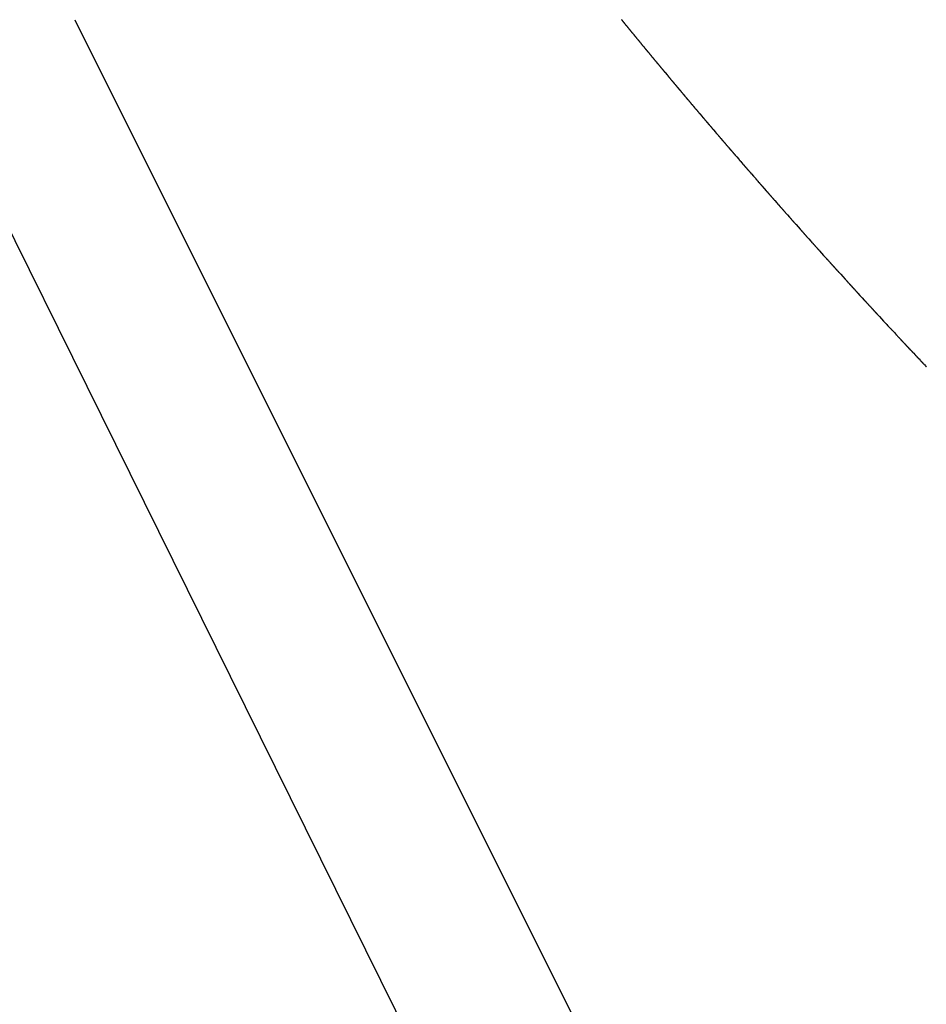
# Model space of a CAD drawing. Header units: millimetres. Extents: x 0 to 594, y 0 to 420.
# Tile 40 of 50: x 364.11 to 365.68, y 280.33 to 282.03. Entities that reach past the tile are written whole.
import ezdxf

# ---------------------------------------------------------------- set-up
doc = ezdxf.new("R2010")
doc.units = ezdxf.units.MM

msp = doc.modelspace()

# ---------------------------------------------------------------- linework, layer by layer
at = {"color": 7, "linetype": 'Continuous', "lineweight": 25}
msp.add_line((364.204763, 282.03011), (365.649543, 279.141708), dxfattribs=at)
at = {"color": 7, "linetype": 'Continuous', "lineweight": 25, "flags": 128}
for points in [[(365.280379, 279.266497), (364.47429, 280.895047), (363.828594, 282.199582)], [(365.150431, 282.030238), (365.150547, 282.029939), (365.150742, 282.029657), (365.151361, 282.029141), (365.151621, 282.028873), (365.151793, 282.028586), (365.151906, 282.028287), (365.152093, 282.028003), (365.152707, 282.027486), (365.152974, 282.02722), (365.153153, 282.026935), (365.153446, 282.02635), (365.154052, 282.025832), (365.154327, 282.025567), (365.154513, 282.025283), (365.154799, 282.024698), (365.155396, 282.024178), (365.155679, 282.023915), (365.155873, 282.023633), (365.156153, 282.023046), (365.15674, 282.022524), (365.15703, 282.022262), (365.157232, 282.021982), (365.157351, 282.021684), (365.157418, 282.021537), (365.157507, 282.021395), (365.158083, 282.020871), (365.158381, 282.020611), (365.158591, 282.020332), (365.158714, 282.020035), (365.158777, 282.019887), (365.158863, 282.019744), (365.159101, 282.019471), (365.159426, 282.019217), (365.159732, 282.018959), (365.159949, 282.018682), (365.160077, 282.018387), (365.160137, 282.018238), (365.160219, 282.018094), (365.160449, 282.01782), (365.160768, 282.017565), (365.161082, 282.017308), (365.161306, 282.017033), (365.161385, 282.016888), (365.161442, 282.016739), (365.161498, 282.016589), (365.161576, 282.016444), (365.161799, 282.016169), (365.16211, 282.015912), (365.162431, 282.015657), (365.162663, 282.015384), (365.162746, 282.01524), (365.162807, 282.015092), (365.162934, 282.014796), (365.163149, 282.014519), (365.163453, 282.01426), (365.16402, 282.013735), (365.164106, 282.013592), (365.164171, 282.013444), (365.164292, 282.013148), (365.1645, 282.012869), (365.164796, 282.012609), (365.165376, 282.012087), (365.165466, 282.011945), (365.165534, 282.011798), (365.165652, 282.0115), (365.165852, 282.01122), (365.16614, 282.010958), (365.166731, 282.010439), (365.167012, 282.009853), (365.167204, 282.009571), (365.167485, 282.009308), (365.168086, 282.008791), (365.168373, 282.008207), (365.168557, 282.007923), (365.168831, 282.007659), (365.16944, 282.007144), (365.169734, 282.006561), (365.169911, 282.006276), (365.170178, 282.00601), (365.170794, 282.005497), (365.170983, 282.005214), (365.171097, 282.004916), (365.171266, 282.004629), (365.171525, 282.004362), (365.172147, 282.00385), (365.172344, 282.003569), (365.17246, 282.003271), (365.172622, 282.002983), (365.172873, 282.002714), (365.1735, 282.002204), (365.173704, 282.001925), (365.173824, 282.001628), (365.17389, 282.00148), (365.173978, 282.001338), (365.174221, 282.001068), (365.174852, 282.000558), (365.175064, 282.00028), (365.175189, 281.999984), (365.175251, 281.999836), (365.175335, 281.999693), (365.175571, 281.999421), (365.176204, 281.998912), (365.176424, 281.998636), (365.1765, 281.998491), (365.176554, 281.998342), (365.176613, 281.998193), (365.176693, 281.998049), (365.176921, 281.997775), (365.177555, 281.997266), (365.177782, 281.996993), (365.177863, 281.996849), (365.177921, 281.9967), (365.177975, 281.99655), (365.178052, 281.996405), (365.178272, 281.99613), (365.178906, 281.995621), (365.179141, 281.995349), (365.179225, 281.995206), (365.179286, 281.995058), (365.179411, 281.994763), (365.179624, 281.994486), (365.180256, 281.993977), (365.180498, 281.993706), (365.180586, 281.993564), (365.180652, 281.993417), (365.180772, 281.99312), (365.180977, 281.992842), (365.181605, 281.992332), (365.181855, 281.992064), (365.182017, 281.991776), (365.182133, 281.991478), (365.18233, 281.991199), (365.182954, 281.990688), (365.183212, 281.990422), (365.183381, 281.990135), (365.183495, 281.989837), (365.183685, 281.989556), (365.184303, 281.989045), (365.184568, 281.98878), (365.184745, 281.988495), (365.185039, 281.987914), (365.18565, 281.987401), (365.185924, 281.987138), (365.186108, 281.986855), (365.186395, 281.986272), (365.186998, 281.985758), (365.187279, 281.985497), (365.187471, 281.985216), (365.187752, 281.984632), (365.188345, 281.984115), (365.188633, 281.983856), (365.188833, 281.983576), (365.18895, 281.983279), (365.189018, 281.983133), (365.189109, 281.982991), (365.189691, 281.982473), (365.189987, 281.982215), (365.190194, 281.981938), (365.190315, 281.981641), (365.19038, 281.981494), (365.190467, 281.981352), (365.191037, 281.980831), (365.191341, 281.980575), (365.191556, 281.980299), (365.191682, 281.980004), (365.191743, 281.979856), (365.191826, 281.979713), (365.192059, 281.979441), (365.192382, 281.979189), (365.192694, 281.978935), (365.192916, 281.978661), (365.192994, 281.978516), (365.193049, 281.978367), (365.193106, 281.978218), (365.193186, 281.978074), (365.193411, 281.977801), (365.193727, 281.977548), (365.194046, 281.977295), (365.194276, 281.977023), (365.194358, 281.976879), (365.194417, 281.976731), (365.194546, 281.976437), (365.194764, 281.976162), (365.195072, 281.975907), (365.195398, 281.975656), (365.195636, 281.975385), (365.195721, 281.975243), (365.195784, 281.975095), (365.195907, 281.9748), (365.196118, 281.974523), (365.196418, 281.974266), (365.196995, 281.973748), (365.197084, 281.973606), (365.197151, 281.97346), (365.197269, 281.973163), (365.197472, 281.972885), (365.197764, 281.972627), (365.198353, 281.972111), (365.198632, 281.971527), (365.198827, 281.971248), (365.199112, 281.970988), (365.199711, 281.970474), (365.199996, 281.969892), (365.200183, 281.969611), (365.20046, 281.969349), (365.201069, 281.968838), (365.20136, 281.968257), (365.20154, 281.967974), (365.201809, 281.967711), (365.202425, 281.967202), (365.202612, 281.966921), (365.202725, 281.966623), (365.202897, 281.966339), (365.203159, 281.966074), (365.203782, 281.965567), (365.203976, 281.965287), (365.204091, 281.96499), (365.204255, 281.964704), (365.204509, 281.964437), (365.205138, 281.963931), (365.20534, 281.963654), (365.205458, 281.963357), (365.205525, 281.963211), (365.205614, 281.963069), (365.205861, 281.962801), (365.206493, 281.962296), (365.206703, 281.96202), (365.206825, 281.961725), (365.206888, 281.961578), (365.206974, 281.961436), (365.207213, 281.961166), (365.207847, 281.960662), (365.208065, 281.960388), (365.208193, 281.960094), (365.208253, 281.959946), (365.208335, 281.959803), (365.208566, 281.959531), (365.209202, 281.959028), (365.209427, 281.958755), (365.209506, 281.958611), (365.209562, 281.958463), (365.209618, 281.958314), (365.209696, 281.95817), (365.209919, 281.957897), (365.210555, 281.957394), (365.210788, 281.957123), (365.210871, 281.95698), (365.210931, 281.956832), (365.211058, 281.956538), (365.211274, 281.956264), (365.211908, 281.95576), (365.212149, 281.955491), (365.212236, 281.955349), (365.2123, 281.955202), (365.212421, 281.954907), (365.212629, 281.954631), (365.213261, 281.954127), (365.213509, 281.95386), (365.2136, 281.953719), (365.213668, 281.953572), (365.213785, 281.953276), (365.213985, 281.952998), (365.214613, 281.952494), (365.214869, 281.952228), (365.215035, 281.951943), (365.215149, 281.951646), (365.215342, 281.951367), (365.215964, 281.950861), (365.216228, 281.950597), (365.216402, 281.950314), (365.216515, 281.950017), (365.2167, 281.949736), (365.217315, 281.949229), (365.217587, 281.948967), (365.217769, 281.948685), (365.218058, 281.948105), (365.218666, 281.947596), (365.218945, 281.947337), (365.219134, 281.947057), (365.219417, 281.946475), (365.220015, 281.945965), (365.220303, 281.945707), (365.2205, 281.945429), (365.220615, 281.945132), (365.220685, 281.944987), (365.220777, 281.944846), (365.221365, 281.944333), (365.22166, 281.944077), (365.221865, 281.943801), (365.221984, 281.943505), (365.222049, 281.943359), (365.222138, 281.943218), (365.222713, 281.942702), (365.223016, 281.942448), (365.223229, 281.942173), (365.223353, 281.941879), (365.223415, 281.941732), (365.223499, 281.94159), (365.223736, 281.94132), (365.224062, 281.941071), (365.224372, 281.940819), (365.224592, 281.940546), (365.224669, 281.940402), (365.224723, 281.940253), (365.224781, 281.940105), (365.224862, 281.939962), (365.22509, 281.939691), (365.225409, 281.939441), (365.225728, 281.93919), (365.225956, 281.938919), (365.229542, 281.934573), (365.229812, 281.934311), (365.229912, 281.934173), (365.229988, 281.934029), (365.230101, 281.933732), (365.230295, 281.933454), (365.230919, 281.93295), (365.231169, 281.932685), (365.231258, 281.932544), (365.231324, 281.932398), (365.231446, 281.932103), (365.231659, 281.931829), (365.232292, 281.931328), (365.232522, 281.931058), (365.232601, 281.930915), (365.232657, 281.930766), (365.232714, 281.930618), (365.232795, 281.930475), (365.233028, 281.930206), (365.23366, 281.929705), (365.23387, 281.92943), (365.23399, 281.929135), (365.234057, 281.928989), (365.234148, 281.928849), (365.234402, 281.928584), (365.235024, 281.928081), (365.235214, 281.927802), (365.235327, 281.927506), (365.235506, 281.927224), (365.23578, 281.926964), (365.236384, 281.926457), (365.236481, 281.926318), (365.236554, 281.926173), (365.236669, 281.925877), (365.236868, 281.9256), (365.237162, 281.925345), (365.237741, 281.924833), (365.237827, 281.924691), (365.23789, 281.924544), (365.238016, 281.924251), (365.238234, 281.923978), (365.238548, 281.923728), (365.238868, 281.923478), (365.239092, 281.923207), (365.239169, 281.923064), (365.239222, 281.922915), (365.239282, 281.922768), (365.239366, 281.922626), (365.239605, 281.922358), (365.239936, 281.922111), (365.240236, 281.921857), (365.24044, 281.921582), (365.240557, 281.921286), (365.240627, 281.921141), (365.240721, 281.921002), (365.24132, 281.920494), (365.241599, 281.920236), (365.241784, 281.919956), (365.242081, 281.919379), (365.2427, 281.918877), (365.242959, 281.918614), (365.243053, 281.918474), (365.243123, 281.918329), (365.24324, 281.918034), (365.243445, 281.917758), (365.244075, 281.917258), (365.244315, 281.916991), (365.244399, 281.916849), (365.244459, 281.916702), (365.244588, 281.91641), (365.244813, 281.916139), (365.245447, 281.91564), (365.245666, 281.915368), (365.245792, 281.915075), (365.245854, 281.914928), (365.245941, 281.914787), (365.246185, 281.914521), (365.246814, 281.914021), (365.247013, 281.913744), (365.247128, 281.913449), (365.247201, 281.913304), (365.247298, 281.913166), (365.247562, 281.912904), (365.251164, 281.908579), (365.251394, 281.90831), (365.251719, 281.908063), (365.252028, 281.907812), (365.252242, 281.90754), (365.252364, 281.907246), (365.252429, 281.9071), (365.252519, 281.906959), (365.253106, 281.906451), (365.253395, 281.906195), (365.253589, 281.905918), (365.253702, 281.905622), (365.253778, 281.905479), (365.253877, 281.90534), (365.254489, 281.904838), (365.254758, 281.904578), (365.254856, 281.90444), (365.254931, 281.904296), (365.255045, 281.904), (365.25524, 281.903723), (365.255867, 281.903224), (365.256116, 281.90296), (365.256205, 281.902819), (365.256269, 281.902673), (365.256392, 281.90238), (365.256607, 281.902107), (365.257242, 281.90161), (365.25747, 281.901341), (365.257549, 281.901198), (365.257604, 281.90105), (365.257662, 281.900902), (365.257744, 281.90076), (365.257979, 281.900493), (365.258612, 281.899996), (365.258821, 281.899722), (365.258939, 281.899428), (365.259007, 281.899282), (365.259099, 281.899143), (365.259355, 281.89888), (365.259978, 281.898381), (365.260167, 281.898102), (365.260279, 281.897807), (365.26046, 281.897526), (365.260736, 281.897269), (365.26134, 281.896765), (365.261436, 281.896626), (365.261508, 281.896482), (365.261624, 281.896187), (365.261824, 281.895912), (365.262121, 281.895659), (365.262698, 281.895149), (365.262784, 281.895008), (365.262846, 281.894861), (365.262973, 281.894569), (365.263193, 281.894298), (365.26351, 281.89405), (365.263829, 281.893802), (365.264052, 281.893532), (365.26418, 281.89324), (365.264241, 281.893094), (365.264326, 281.892952), (365.2649, 281.892442), (365.265199, 281.89219), (365.265402, 281.891915), (365.265518, 281.89162), (365.265589, 281.891476), (365.265683, 281.891337), (365.266286, 281.890834), (365.266564, 281.890577), (365.266747, 281.890298), (365.26686, 281.890002), (365.267045, 281.889723), (365.267667, 281.889225), (365.267926, 281.888963), (365.268019, 281.888824), (365.268088, 281.888679), (365.268206, 281.888385), (365.268412, 281.888111), (365.269045, 281.887615), (365.269283, 281.887349), (365.269366, 281.887208), (365.269425, 281.887061), (365.269479, 281.886912), (365.269556, 281.886769), (365.269783, 281.8865), (365.270418, 281.886005), (365.270636, 281.885735), (365.270761, 281.885442), (365.270824, 281.885296), (365.270911, 281.885155), (365.271158, 281.884891), (365.271788, 281.884395), (365.271985, 281.884119), (365.2721, 281.883824), (365.272173, 281.883681), (365.272271, 281.883543), (365.272538, 281.883283), (365.273153, 281.882784), (365.273253, 281.882647), (365.27333, 281.882504), (365.273443, 281.882208), (365.273634, 281.881931), (365.273922, 281.881677), (365.274514, 281.881172), (365.274604, 281.881033), (365.274671, 281.880887), (365.274791, 281.880594), (365.275003, 281.880322), (365.27531, 281.880072), (365.275638, 281.879827), (365.275871, 281.87956), (365.275951, 281.879418), (365.276007, 281.879271), (365.276063, 281.879123), (365.276143, 281.878981), (365.276375, 281.878714), (365.276702, 281.878469), (365.277011, 281.878219), (365.277223, 281.877948), (365.277344, 281.877654), (365.27741, 281.877509), (365.2775, 281.877369), (365.278091, 281.876865), (365.278379, 281.876611), (365.278572, 281.876334), (365.278685, 281.876039), (365.278761, 281.875896), (365.278861, 281.875759), (365.279476, 281.87526), (365.279744, 281.875002), (365.279842, 281.874864), (365.279916, 281.874721), (365.28003, 281.874426), (365.280227, 281.87415), (365.280857, 281.873656), (365.281104, 281.873392), (365.281192, 281.873252), (365.281256, 281.873106), (365.281379, 281.872814), (365.281597, 281.872543), (365.282233, 281.87205), (365.28246, 281.871782), (365.282538, 281.87164), (365.282592, 281.871492), (365.282651, 281.871344), (365.282733, 281.871203), (365.282971, 281.870938), (365.283605, 281.870444), (365.283812, 281.870171), (365.28393, 281.869878), (365.283999, 281.869733), (365.284092, 281.869594), (365.28435, 281.869333), (365.284974, 281.868838), (365.28516, 281.86856), (365.285273, 281.868265), (365.285455, 281.867987), (365.285733, 281.867731), (365.286338, 281.867231), (365.286433, 281.867092), (365.286504, 281.866948), (365.28662, 281.866654), (365.286822, 281.86638), (365.287121, 281.86613), (365.287697, 281.865623), (365.291293, 281.861331), (365.29157, 281.861075), (365.291752, 281.860797), (365.291864, 281.860502), (365.292052, 281.860225), (365.292677, 281.859731), (365.292934, 281.85947), (365.293026, 281.859332), (365.293095, 281.859187), (365.293213, 281.858893), (365.293421, 281.858621), (365.294056, 281.85813), (365.294293, 281.857865), (365.294375, 281.857723), (365.294434, 281.857577), (365.294488, 281.857429), (365.294566, 281.857286), (365.294794, 281.857019), (365.295432, 281.856528), (365.295648, 281.856258), (365.295771, 281.855966), (365.295835, 281.855821), (365.295923, 281.855681), (365.296172, 281.855419), (365.296803, 281.854926), (365.296999, 281.854652), (365.297112, 281.854357), (365.297187, 281.854214), (365.297285, 281.854077), (365.297555, 281.85382), (365.29817, 281.853324), (365.29827, 281.853187), (365.298346, 281.853044), (365.298458, 281.85275), (365.298652, 281.852474), (365.298941, 281.852222), (365.299533, 281.851721), (365.299622, 281.851581), (365.299688, 281.851436), (365.299809, 281.851144), (365.300022, 281.850873), (365.300333, 281.850626), (365.30066, 281.850383), (365.300891, 281.850117), (365.300971, 281.849975), (365.301026, 281.849828), (365.301083, 281.849681), (365.301164, 281.849539), (365.301398, 281.849274), (365.301727, 281.849031), (365.302035, 281.848784), (365.302246, 281.848513), (365.302365, 281.84822), (365.302432, 281.848075), (365.302523, 281.847936), (365.303118, 281.847436), (365.303405, 281.847184), (365.303596, 281.846908), (365.303708, 281.846613), (365.303785, 281.846471), (365.303887, 281.846335), (365.304505, 281.84584), (365.304772, 281.845583), (365.304869, 281.845446), (365.304942, 281.845303), (365.305056, 281.845008), (365.305255, 281.844735), (365.305888, 281.844244), (365.306134, 281.843982), (365.306221, 281.843842), (365.306284, 281.843697), (365.306408, 281.843405), (365.306627, 281.843136), (365.307266, 281.842647), (365.307492, 281.84238), (365.307569, 281.842238), (365.307622, 281.84209), (365.307681, 281.841944), (365.307765, 281.841803), (365.308005, 281.841539), (365.30864, 281.84105), (365.308846, 281.840778), (365.308962, 281.840485), (365.309032, 281.840341), (365.309126, 281.840202), (365.309386, 281.839944), (365.313011, 281.835677), (365.313236, 281.83541), (365.313557, 281.835167), (365.313875, 281.834922), (365.314095, 281.834654), (365.314221, 281.834363), (365.314283, 281.834217), (365.314369, 281.834078), (365.314951, 281.833576), (365.315248, 281.833327), (365.315449, 281.833054), (365.315563, 281.83276), (365.315635, 281.832617), (365.315732, 281.83248), (365.316341, 281.831985), (365.316618, 281.831731), (365.31672, 281.831595), (365.316798, 281.831453), (365.31691, 281.831159), (365.317099, 281.830883), (365.317727, 281.830393), (365.317983, 281.830134), (365.318075, 281.829996), (365.318142, 281.829851), (365.318261, 281.829559), (365.318471, 281.829288), (365.319109, 281.828801), (365.319344, 281.828537), (365.319426, 281.828396), (365.319483, 281.828249), (365.319538, 281.828102), (365.319617, 281.82796), (365.319847, 281.827695), (365.320486, 281.827208), (365.320701, 281.826939), (365.320823, 281.826647), (365.320888, 281.826502), (365.320977, 281.826363), (365.321228, 281.826103), (365.321859, 281.825614), (365.322054, 281.82534), (365.322167, 281.825047), (365.322242, 281.824904), (365.322341, 281.824768), (365.322613, 281.824513), (365.323228, 281.82402), (365.323327, 281.823884), (365.323402, 281.823741), (365.323515, 281.823448), (365.32371, 281.823174), (365.324002, 281.822924), (365.324593, 281.822426), (365.324682, 281.822287), (365.324746, 281.822142), (365.324868, 281.82185), (365.325084, 281.821582), (365.325396, 281.821337), (365.325723, 281.821095), (365.325953, 281.82083), (365.326032, 281.820689), (365.326086, 281.820542), (365.326144, 281.820395), (365.326226, 281.820254), (365.326462, 281.819991), (365.326793, 281.819751), (365.3271, 281.819504), (365.32731, 281.819234), (365.327428, 281.818942), (365.327495, 281.818798), (365.327587, 281.81866), (365.328186, 281.818164), (365.328473, 281.817913), (365.328662, 281.817638), (365.328774, 281.817344), (365.328851, 281.817202), (365.328954, 281.817067), (365.329575, 281.816577), (365.329841, 281.816321), (365.329937, 281.816184), (365.330009, 281.816041), (365.330124, 281.815748), (365.330325, 281.815475), (365.33096, 281.814989), (365.331205, 281.814728), (365.331291, 281.814589), (365.331353, 281.814443), (365.331479, 281.814153), (365.3317, 281.813886), (365.33234, 281.813401), (365.332565, 281.813135), (365.332641, 281.812993), (365.332693, 281.812845), (365.332753, 281.812699), (365.332838, 281.812559), (365.33308, 281.812297), (365.333716, 281.811812), (365.333921, 281.811541), (365.334036, 281.811248), (365.334107, 281.811105), (365.334201, 281.810967), (365.334464, 281.810711), (365.335088, 281.810222), (365.335384, 281.809652), (365.335569, 281.809377), (365.335852, 281.809125), (365.336456, 281.808632), (365.33655, 281.808494), (365.336619, 281.808351), (365.336736, 281.808058), (365.336942, 281.807788), (365.337246, 281.807542), (365.33758, 281.807303), (365.33782, 281.807041), (365.337903, 281.806901), (365.337962, 281.806755), (365.338015, 281.806607), (365.338092, 281.806466), (365.338319, 281.806201), (365.338643, 281.80596), (365.33896, 281.805717), (365.339179, 281.80545), (365.339303, 281.805159), (365.339366, 281.805014), (365.339453, 281.804875), (365.340039, 281.804378), (365.340335, 281.80413), (365.340534, 281.803858), (365.340648, 281.803564), (365.340721, 281.803422), (365.340818, 281.803286), (365.341431, 281.802795), (365.341707, 281.802542), (365.341808, 281.802407), (365.341885, 281.802265), (365.341997, 281.801971), (365.342188, 281.801698), (365.342819, 281.801212), (365.343074, 281.800954), (365.343165, 281.800816), (365.343231, 281.800672), (365.343351, 281.80038), (365.343563, 281.800111), (365.344203, 281.799628), (365.344437, 281.799365), (365.344518, 281.799224), (365.344574, 281.799078), (365.344629, 281.798931), (365.344709, 281.79879), (365.344941, 281.798527), (365.345582, 281.798043), (365.345796, 281.797775), (365.345916, 281.797484), (365.345981, 281.79734), (365.346072, 281.797202), (365.346325, 281.796943), (365.346957, 281.796458), (365.34715, 281.796185), (365.347262, 281.795892), (365.347338, 281.79575), (365.347439, 281.795615), (365.347713, 281.795362), (365.348328, 281.794873), (365.348426, 281.794737), (365.3485, 281.794595), (365.348613, 281.794302), (365.34881, 281.794029), (365.349105, 281.793782), (365.349695, 281.793286), (365.353296, 281.789048), (365.353581, 281.788798), (365.353769, 281.788524), (365.35388, 281.78823), (365.353959, 281.78809), (365.354062, 281.787955), (365.354687, 281.787469), (365.354952, 281.787214), (365.355047, 281.787078), (365.355118, 281.786935), (365.355233, 281.786642), (365.355436, 281.786372), (365.356074, 281.78589), (365.356318, 281.78563), (365.356403, 281.785491), (365.356464, 281.785345), (365.35659, 281.785056), (365.356814, 281.784791), (365.360469, 281.780572), (365.361062, 281.780079), (365.361346, 281.779829), (365.361449, 281.779694), (365.361526, 281.779553), (365.36164, 281.779261), (365.361839, 281.77899), (365.362474, 281.778508), (365.362706, 281.778245), (365.362784, 281.778104), (365.362837, 281.777957), (365.362897, 281.777812), (365.362984, 281.777673), (365.363233, 281.777415), (365.36386, 281.776931), (365.363964, 281.776796), (365.364042, 281.776656), (365.364155, 281.776363), (365.364353, 281.776092), (365.364654, 281.775847), (365.364987, 281.77561), (365.365222, 281.775348), (365.3653, 281.775207), (365.365353, 281.77506), (365.365413, 281.774915), (365.365499, 281.774776), (365.366089, 281.774283), (365.366375, 281.774034), (365.366479, 281.7739), (365.366558, 281.773759), (365.366671, 281.773467), (365.366867, 281.773196), (365.367502, 281.772714), (365.367737, 281.772452), (365.367816, 281.772312), (365.36787, 281.772165), (365.367929, 281.772019), (365.368014, 281.77188), (365.368261, 281.771622), (365.36889, 281.771139), (365.368995, 281.771005), (365.369074, 281.770865), (365.369187, 281.770572), (365.369382, 281.770301), (365.369681, 281.770055), (365.370017, 281.769819), (365.370253, 281.769558), (365.370333, 281.769418), (365.370387, 281.769271), (365.370445, 281.769126), (365.37053, 281.768986), (365.371117, 281.768493), (365.371406, 281.768245), (365.371511, 281.768112), (365.371591, 281.767972), (365.371704, 281.767679), (365.371788, 281.76754), (365.371898, 281.767407), (365.372532, 281.766926), (365.37277, 281.766666), (365.37285, 281.766526), (365.372904, 281.766379), (365.372962, 281.766233), (365.373046, 281.766094), (365.373291, 281.765835), (365.373922, 281.765353), (365.374028, 281.76522), (365.374108, 281.76508), (365.374221, 281.764788), (365.374304, 281.764648), (365.374414, 281.764516), (365.37471, 281.76427), (365.375047, 281.764035), (365.375286, 281.763775), (365.378955, 281.759574), (365.382596, 281.75537), (365.382839, 281.755111), (365.382922, 281.754972), (365.382979, 281.754826), (365.383034, 281.75468), (365.383115, 281.75454), (365.383356, 281.754281), (365.383989, 281.753801), (365.384098, 281.753668), (365.384181, 281.753529), (365.384293, 281.753237), (365.384375, 281.753097), (365.384481, 281.752964), (365.384773, 281.752718), (365.385357, 281.752226), (365.385441, 281.752087), (365.385498, 281.751941), (365.385553, 281.751795), (365.385634, 281.751655), (365.385873, 281.751396), (365.386211, 281.751161), (365.386507, 281.750917), (365.386617, 281.750784), (365.3867, 281.750645), (365.386813, 281.750353), (365.386893, 281.750214), (365.386999, 281.75008), (365.387631, 281.749601), (365.387876, 281.749343), (365.38796, 281.749204), (365.388018, 281.749058), (365.388072, 281.748912), (365.388153, 281.748772), (365.388391, 281.748512), (365.389026, 281.748034), (365.389136, 281.747902), (365.38922, 281.747763), (365.389332, 281.747471), (365.389412, 281.747331), (365.389518, 281.747198), (365.389807, 281.746951), (365.390395, 281.746461), (365.39048, 281.746322), (365.390538, 281.746177), (365.390592, 281.746031), (365.390672, 281.745891), (365.390909, 281.745631), (365.391245, 281.745396), (365.391544, 281.745153), (365.391655, 281.745021), (365.39174, 281.744882), (365.391852, 281.74459), (365.391932, 281.74445), (365.392037, 281.744317), (365.392667, 281.743838), (365.392915, 281.743581), (365.393, 281.743442), (365.393059, 281.743297), (365.393113, 281.743151), (365.393192, 281.743011), (365.393427, 281.742751), (365.397076, 281.73856), (365.400753, 281.73438), (365.400985, 281.734119), (365.401319, 281.733885), (365.401623, 281.733643), (365.401824, 281.733374), (365.401937, 281.733083), (365.402014, 281.732943), (365.402117, 281.732809), (365.402744, 281.73233), (365.402997, 281.732075), (365.403085, 281.731938), (365.403146, 281.731793), (365.403198, 281.731646), (365.403275, 281.731506), (365.403505, 281.731245), (365.404144, 281.73077), (365.404346, 281.730501), (365.404459, 281.73021), (365.404535, 281.73007), (365.404638, 281.729936), (365.40492, 281.729688), (365.405519, 281.729203), (365.405607, 281.729065), (365.405669, 281.728921), (365.405796, 281.728634), (365.406026, 281.728373), (365.406358, 281.728138), (365.406665, 281.727898), (365.406868, 281.72763), (365.406982, 281.727339), (365.407057, 281.727198), (365.407159, 281.727064), (365.407785, 281.726586), (365.408041, 281.726332), (365.40813, 281.726195), (365.408192, 281.726051), (365.408319, 281.725763), (365.408547, 281.725502), (365.409187, 281.725027), (365.409391, 281.72476), (365.409505, 281.724469), (365.40958, 281.724328), (365.409681, 281.724194), (365.409961, 281.723946), (365.410563, 281.723462), (365.410653, 281.723325), (365.410716, 281.723182), (365.410841, 281.722894), (365.411069, 281.722632), (365.411399, 281.722398), (365.411709, 281.722158), (365.411914, 281.721891), (365.412028, 281.721601), (365.412103, 281.72146), (365.412203, 281.721326), (365.412828, 281.720847), (365.413086, 281.720594), (365.413176, 281.720458), (365.41324, 281.720314), (365.413364, 281.720026), (365.41359, 281.719765), (365.414231, 281.719291), (365.414438, 281.719024), (365.414552, 281.718734), (365.414626, 281.718593), (365.414726, 281.718459), (365.415003, 281.718211), (365.415609, 281.717728), (365.419277, 281.713561), (365.419486, 281.713295), (365.419602, 281.713005), (365.419674, 281.712864), (365.419772, 281.712729), (365.420048, 281.712481), (365.420657, 281.712), (365.420749, 281.711864), (365.420814, 281.711721), (365.420936, 281.711432), (365.421159, 281.71117), (365.421485, 281.710936), (365.4218, 281.710698), (365.422011, 281.710433), (365.422127, 281.710143), (365.422199, 281.710001), (365.422296, 281.709867), (365.422918, 281.709389), (365.423181, 281.709138), (365.423274, 281.709002), (365.42334, 281.708859), (365.423461, 281.708571), (365.423682, 281.708309), (365.424324, 281.707837), (365.424536, 281.707572), (365.424652, 281.707282), (365.424724, 281.707141), (365.424821, 281.707006), (365.425094, 281.706757), (365.425706, 281.706278), (365.425799, 281.706142), (365.425866, 281.705999), (365.425986, 281.705711), (365.426206, 281.705448), (365.426531, 281.705213), (365.426849, 281.704977), (365.427062, 281.704713), (365.427178, 281.704423), (365.427249, 281.704281), (365.427346, 281.704147), (365.427965, 281.703669), (365.428231, 281.703419), (365.428325, 281.703283), (365.428392, 281.703141), (365.428512, 281.702852), (365.428731, 281.70259), (365.429373, 281.702119), (365.429588, 281.701855), (365.429705, 281.701565), (365.429775, 281.701424), (365.429871, 281.701289), (365.430142, 281.70104), (365.430756, 281.700562), (365.430851, 281.700426), (365.430919, 281.700284), (365.431038, 281.699995), (365.431256, 281.699733), (365.431578, 281.699498), (365.431898, 281.699262), (365.432114, 281.698999), (365.432232, 281.698709), (365.432301, 281.698568), (365.432397, 281.698433), (365.433014, 281.697955), (365.433282, 281.697706), (365.433377, 281.697571), (365.433446, 281.697429), (365.433564, 281.69714), (365.433781, 281.696877), (365.437449, 281.692725), (365.441147, 281.688583), (365.441359, 281.68832), (365.441677, 281.688084), (365.442003, 281.68785), (365.442224, 281.687589), (365.442344, 281.687301), (365.442411, 281.687158), (365.442504, 281.687023), (365.443116, 281.686546), (365.44339, 281.686298), (365.443488, 281.686164), (365.443559, 281.686023), (365.443675, 281.685734), (365.443886, 281.68547), (365.44453, 281.685001), (365.444752, 281.68474), (365.444873, 281.684452), (365.444939, 281.68431), (365.445031, 281.684174), (365.445295, 281.683925), (365.445918, 281.68345), (365.446016, 281.683317), (365.446088, 281.683176), (365.446203, 281.682886), (365.446414, 281.682622), (365.446729, 281.682386), (365.447057, 281.682154), (365.447281, 281.681893), (365.447402, 281.681606), (365.447468, 281.681463), (365.44756, 281.681327), (365.44817, 281.68085), (365.448446, 281.680604), (365.448545, 281.68047), (365.448618, 281.68033), (365.448732, 281.68004), (365.448942, 281.679776), (365.449585, 281.679308), (365.44981, 281.679048), (365.449932, 281.67876), (365.449997, 281.678618), (365.450088, 281.678482), (365.450349, 281.678232), (365.450975, 281.677759), (365.451074, 281.677625), (365.451148, 281.677485), (365.451262, 281.677195), (365.45147, 281.676931), (365.451783, 281.676695), (365.452113, 281.676463), (365.452339, 281.676204), (365.456034, 281.672073), (365.459701, 281.667939), (365.45993, 281.667681), (365.460056, 281.667395), (365.460118, 281.667251), (365.460207, 281.667115), (365.460464, 281.666864), (365.461094, 281.666394), (365.461196, 281.666261), (365.461271, 281.666122), (365.461384, 281.665832), (365.461587, 281.665567), (365.461896, 281.66533), (365.46223, 281.6651), (365.462461, 281.664843), (365.462537, 281.664703), (365.462588, 281.664557), (365.46265, 281.664414), (365.462738, 281.664277), (365.46334, 281.6638), (365.463624, 281.663557), (365.463727, 281.663424), (365.463803, 281.663285), (365.463916, 281.662995), (365.464118, 281.66273), (365.464761, 281.662263), (365.464993, 281.662006), (365.465069, 281.661867), (365.465121, 281.661721), (365.465182, 281.661577), (365.465269, 281.661441), (365.465523, 281.66119), (365.466155, 281.660721), (365.466259, 281.660589), (365.466336, 281.660449), (365.466448, 281.66016), (365.466648, 281.659894), (365.466955, 281.659657), (365.467291, 281.659428), (365.467525, 281.659171), (365.467602, 281.659032), (365.467653, 281.658886), (365.467714, 281.658743), (365.467801, 281.658606), (365.4684, 281.658128), (365.468687, 281.657886), (365.468791, 281.657754), (365.468868, 281.657615), (365.46898, 281.657326), (365.469067, 281.657189), (365.46918, 281.65706), (365.469822, 281.656594), (365.470057, 281.656338), (365.470135, 281.656199), (365.470187, 281.656053), (365.470247, 281.655909), (365.470333, 281.655773), (365.470584, 281.655521), (365.474243, 281.651396), (365.477931, 281.647282), (365.478524, 281.646804), (365.478817, 281.646564), (365.478923, 281.646433), (365.479003, 281.646295), (365.479114, 281.646005), (365.479198, 281.645868), (365.479309, 281.645739), (365.47995, 281.645274), (365.48019, 281.645019), (365.48027, 281.644882), (365.480324, 281.644736), (365.480381, 281.644592), (365.480465, 281.644455), (365.480712, 281.644203), (365.48135, 281.643737), (365.481457, 281.643606), (365.481538, 281.643469), (365.481649, 281.643179), (365.481732, 281.643042), (365.481842, 281.642912), (365.482141, 281.642674), (365.482483, 281.642448), (365.482724, 281.642194), (365.482805, 281.642056), (365.48286, 281.641911), (365.482916, 281.641767), (365.482999, 281.641629), (365.483245, 281.641377), (365.483589, 281.641151), (365.483884, 281.640912), (365.483991, 281.640781), (365.484073, 281.640644), (365.484184, 281.640355), (365.484269, 281.640218), (365.484382, 281.640089), (365.485022, 281.639624), (365.485243, 281.639365), (365.48536, 281.639077), (365.485432, 281.638937), (365.485531, 281.638805), (365.485814, 281.638562), (365.486407, 281.638085), (365.487292, 281.637048), (365.487565, 281.636804), (365.48766, 281.63667), (365.487727, 281.636528), (365.48785, 281.636242), (365.48808, 281.635986), (365.488717, 281.635521), (365.488825, 281.635391), (365.488906, 281.635253), (365.489018, 281.634964), (365.489106, 281.634828), (365.489222, 281.6347), (365.489537, 281.634467), (365.489863, 281.634237), (365.490078, 281.633976), (365.490194, 281.633688), (365.490268, 281.633549), (365.49037, 281.633417), (365.491003, 281.632951), (365.491244, 281.632698), (365.491323, 281.63256), (365.491375, 281.632414), (365.491436, 281.632271), (365.491525, 281.632136), (365.491787, 281.631888), (365.492404, 281.631418), (365.492496, 281.631284), (365.49256, 281.631141), (365.492687, 281.630857), (365.496365, 281.626755), (365.500053, 281.622659), (365.503752, 281.618568), (365.504393, 281.618107), (365.504506, 281.617978), (365.504591, 281.617842), (365.504703, 281.617553), (365.504787, 281.617417), (365.504898, 281.617288), (365.505204, 281.617053), (365.505538, 281.616826), (365.505763, 281.616569), (365.505882, 281.616282), (365.505952, 281.616142), (365.50605, 281.616009), (365.506677, 281.615544), (365.506928, 281.615294), (365.507011, 281.615158), (365.507067, 281.615013), (365.507123, 281.614869), (365.507208, 281.614733), (365.507461, 281.614484), (365.508087, 281.614018), (365.508183, 281.613885), (365.508252, 281.613745), (365.508372, 281.613459), (365.508599, 281.613202), (365.508935, 281.612976), (365.509239, 281.612741), (365.509349, 281.612612), (365.509431, 281.612475), (365.509544, 281.612186), (365.50963, 281.612051), (365.509744, 281.611923), (365.510386, 281.611462), (365.510604, 281.611203), (365.510721, 281.610916), (365.510794, 281.610777), (365.510894, 281.610645), (365.51118, 281.610405), (365.511526, 281.610182), (365.511771, 281.60993), (365.511852, 281.609793), (365.511905, 281.609648), (365.511964, 281.609505), (365.512052, 281.60937), (365.51266, 281.6089), (365.512932, 281.608656), (365.513026, 281.608523), (365.513092, 281.608381), (365.513215, 281.608096), (365.513448, 281.607842), (365.514086, 281.60738), (365.514193, 281.607251), (365.514273, 281.607113), (365.514385, 281.606825), (365.514474, 281.60669), (365.514591, 281.606563), (365.51491, 281.606332), (365.515234, 281.606103), (365.515447, 281.605843), (365.515562, 281.605556), (365.515637, 281.605417), (365.515741, 281.605286), (365.516376, 281.604825), (365.516616, 281.604572), (365.516694, 281.604434), (365.516745, 281.604289), (365.516807, 281.604146), (365.516897, 281.604012), (365.517162, 281.603766), (365.517778, 281.603299), (365.517869, 281.603165), (365.517932, 281.603023), (365.517983, 281.602878), (365.51806, 281.602739), (365.518298, 281.602487), (365.518642, 281.602263), (365.518934, 281.602025), (365.519039, 281.601895), (365.519115, 281.601757), (365.519229, 281.601469), (365.519321, 281.601335), (365.519441, 281.601209), (365.520084, 281.60075), (365.520202, 281.600623), (365.520291, 281.600488), (365.520404, 281.600201), (365.520483, 281.600063), (365.52059, 281.599933), (365.520887, 281.599697), (365.521228, 281.599473), (365.521462, 281.599219), (365.521586, 281.598935), (365.521651, 281.598793), (365.521745, 281.59866), (365.522365, 281.598195), (365.522626, 281.597948), (365.522714, 281.597813), (365.522774, 281.59767), (365.522826, 281.597525), (365.522906, 281.597388), (365.523151, 281.597137), (365.523784, 281.596676), (365.523885, 281.596545), (365.523958, 281.596405), (365.524074, 281.596119), (365.524292, 281.59586), (365.524622, 281.595633), (365.524935, 281.595402), (365.52505, 281.595275), (365.525137, 281.595139), (365.525249, 281.594851), (365.52533, 281.594715), (365.52544, 281.594586), (365.526081, 281.594127), (365.529788, 281.59006), (365.533486, 281.585993), (365.537175, 281.581927), (365.538856, 281.579848), (365.539495, 281.579391), (365.539601, 281.579261), (365.539679, 281.579124), (365.539792, 281.578837), (365.539882, 281.578702), (365.540001, 281.578576), (365.540322, 281.578348), (365.540646, 281.57812), (365.540765, 281.577995), (365.540856, 281.577861), (365.54097, 281.577574), (365.541047, 281.577436), (365.541152, 281.577306), (365.54179, 281.576849), (365.542028, 281.576597), (365.542104, 281.576459), (365.542154, 281.576314), (365.542218, 281.576172), (365.542309, 281.576039), (365.542577, 281.575795), (365.543473, 281.574773), (365.543714, 281.574522), (365.54406, 281.574301), (365.544351, 281.574064), (365.544454, 281.573934), (365.544529, 281.573796), (365.544643, 281.573509), (365.544858, 281.573251), (365.545503, 281.572796), (365.54562, 281.572669), (365.545708, 281.572535), (365.54582, 281.572248), (365.5459, 281.572111), (365.546008, 281.571982), (365.546309, 281.571748), (365.546649, 281.571526), (365.546881, 281.571273), (365.547003, 281.570988), (365.54707, 281.570848), (365.547164, 281.570715), (365.547789, 281.570254), (365.548047, 281.570009), (365.548134, 281.569874), (365.548193, 281.569731), (365.548246, 281.569587), (365.548327, 281.56945), (365.548574, 281.569202), (365.549208, 281.568743), (365.549308, 281.568612), (365.54938, 281.568473), (365.549496, 281.568188), (365.549717, 281.567931), (365.550049, 281.567707), (365.550361, 281.567477), (365.550475, 281.567349), (365.550561, 281.567214), (365.550672, 281.566927), (365.550755, 281.566791), (365.550866, 281.566663), (365.551509, 281.566208), (365.551735, 281.565954), (365.551854, 281.565669), (365.551924, 281.565529), (365.552021, 281.565397), (365.552301, 281.565158), (365.552903, 281.564691), (365.553786, 281.563667), (365.554065, 281.563428), (365.554163, 281.563296), (365.554232, 281.563156), (365.554351, 281.562872), (365.554577, 281.562617), (365.555221, 281.562163), (365.555332, 281.562035), (365.555414, 281.561899), (365.555526, 281.561612), (365.555611, 281.561477), (365.555725, 281.56135), (365.556038, 281.56112), (365.55637, 281.560896), (365.556591, 281.56064), (365.556707, 281.560354), (365.556779, 281.560216), (365.55688, 281.560085), (365.557514, 281.559628), (365.557761, 281.55938), (365.557842, 281.559243), (365.557895, 281.559099), (365.557953, 281.558956), (365.55804, 281.558822), (365.558299, 281.558577), (365.558924, 281.558118), (365.559019, 281.557985), (365.559085, 281.557845), (365.559208, 281.557561), (365.5629, 281.553516), (365.566602, 281.549477), (365.570314, 281.545443), (365.570961, 281.544992), (365.571076, 281.544865), (365.571164, 281.544731), (365.571275, 281.544445), (365.571356, 281.544309), (365.571465, 281.544181), (365.571769, 281.543949), (365.572109, 281.543728), (365.572339, 281.543476), (365.57246, 281.543192), (365.572527, 281.543052), (365.572623, 281.54292), (365.573251, 281.542464), (365.573508, 281.542219), (365.573593, 281.542084), (365.573651, 281.541942), (365.573705, 281.541798), (365.573787, 281.541662), (365.574037, 281.541416), (365.57467, 281.540961), (365.574769, 281.54083), (365.57484, 281.540691), (365.574958, 281.540406), (365.575181, 281.540152), (365.575516, 281.53993), (365.575827, 281.539701), (365.575939, 281.539574), (365.576023, 281.539439), (365.576135, 281.539152), (365.576219, 281.539017), (365.576331, 281.53889), (365.576977, 281.538439), (365.5772, 281.538185), (365.577318, 281.537901), (365.577389, 281.537762), (365.577487, 281.537631), (365.57777, 281.537394), (365.57865, 281.536374), (365.579258, 281.535912), (365.579535, 281.535673), (365.579632, 281.535542), (365.579699, 281.535402), (365.57982, 281.535119), (365.580049, 281.534866), (365.580693, 281.534415), (365.580803, 281.534288), (365.580884, 281.534152), (365.580996, 281.533866), (365.581083, 281.533732), (365.581198, 281.533606), (365.581514, 281.533378), (365.581845, 281.533156), (365.582063, 281.5329), (365.582178, 281.532615), (365.582252, 281.532477), (365.582353, 281.532347), (365.582991, 281.531894), (365.583236, 281.531647), (365.583315, 281.531511), (365.583367, 281.531366), (365.583427, 281.531224), (365.583515, 281.531091), (365.583777, 281.530848), (365.584402, 281.530392), (365.584495, 281.530259), (365.58456, 281.530119), (365.584684, 281.529837), (365.584919, 281.529586), (365.585262, 281.529367), (365.585561, 281.529135), (365.585668, 281.529007), (365.585746, 281.52887), (365.585859, 281.528585), (365.585948, 281.528451), (365.586067, 281.528326), (365.586715, 281.527877), (365.586835, 281.527753), (365.586927, 281.52762), (365.58704, 281.527335), (365.587116, 281.527198), (365.587221, 281.527069), (365.587516, 281.526836), (365.587862, 281.526618), (365.588101, 281.526368), (365.588178, 281.526232), (365.588228, 281.526087), (365.588291, 281.525946), (365.588382, 281.525813), (365.589003, 281.525356), (365.589269, 281.525115), (365.589359, 281.524982), (365.589421, 281.524841), (365.589472, 281.524697), (365.589549, 281.52456), (365.58979, 281.524312), (365.59043, 281.52386), (365.590534, 281.523731), (365.59061, 281.523594), (365.590723, 281.523309), (365.590816, 281.523177), (365.590937, 281.523053), (365.591265, 281.522829), (365.591586, 281.522604), (365.591703, 281.522479), (365.591792, 281.522346), (365.591904, 281.52206), (365.591983, 281.521924), (365.592091, 281.521796), (365.592734, 281.521346), (365.596458, 281.517336), (365.600172, 281.513327), (365.603876, 281.509319), (365.605567, 281.507269), (365.606487, 281.506267), (365.606728, 281.506019), (365.607077, 281.505803), (365.607358, 281.505568), (365.607454, 281.505437), (365.607519, 281.505297), (365.607569, 281.505153), (365.607646, 281.505016), (365.60789, 281.50477), (365.608518, 281.504318), (365.608612, 281.504186), (365.608677, 281.504046), (365.608727, 281.503902), (365.608805, 281.503766), (365.609051, 281.50352), (365.609401, 281.503305), (365.611123, 281.501267), (365.614859, 281.497279), (365.615761, 281.496274), (365.616373, 281.495818), (365.616636, 281.495578), (365.616723, 281.495445), (365.616779, 281.495302), (365.616835, 281.49516), (365.616921, 281.495027), (365.617183, 281.494786), (365.617796, 281.494331), (365.618696, 281.493326), (365.622434, 281.489347), (365.624155, 281.487315), (365.624506, 281.487101), (365.624753, 281.486857), (365.624832, 281.486721), (365.624882, 281.486577), (365.624946, 281.486437), (365.62504, 281.486306), (365.625667, 281.485857), (365.625913, 281.485612), (365.62599, 281.485476), (365.62604, 281.485332), (365.626105, 281.485193), (365.6262, 281.485062), (365.62648, 281.484828), (365.626829, 281.484613), (365.627072, 281.484368), (365.627991, 281.48337), (365.62968, 281.481332), (365.630314, 281.480885), (365.630551, 281.480638), (365.630672, 281.480357), (365.630741, 281.480219), (365.630841, 281.48009), (365.63113, 281.479858), (365.631476, 281.479643), (365.63171, 281.479396), (365.632638, 281.478402), (365.63287, 281.478153), (365.632989, 281.477872), (365.63306, 281.477734), (365.633162, 281.477606), (365.633455, 281.477376), (365.633799, 281.47716), (365.634029, 281.476911), (365.634147, 281.476629), (365.63422, 281.476492), (365.634322, 281.476364), (365.634961, 281.47592), (365.635189, 281.47567), (365.635306, 281.475388), (365.635379, 281.475251), (365.635483, 281.475123), (365.635781, 281.474895), (365.636123, 281.474679), (365.63625, 281.474559), (365.636348, 281.474429), (365.637284, 281.473439), (365.638965, 281.471403), (365.639607, 281.47096), (365.639732, 281.470838), (365.639826, 281.470708), (365.63994, 281.470425), (365.640018, 281.47029), (365.640126, 281.470164), (365.640434, 281.469938), (365.640769, 281.469721), (365.640892, 281.469599), (365.640985, 281.469468), (365.641098, 281.469185), (365.641178, 281.469051), (365.641287, 281.468925), (365.64193, 281.468482), (365.642053, 281.46836), (365.642144, 281.468229), (365.642257, 281.467946), (365.642338, 281.467812), (365.642448, 281.467686), (365.64276, 281.467462), (365.643092, 281.467244), (365.643213, 281.467122), (365.643304, 281.46699), (365.643416, 281.466707), (365.643498, 281.466573), (365.643609, 281.466448), (365.644253, 281.466006), (365.644373, 281.465884), (365.644463, 281.465752), (365.644575, 281.465469), (365.644658, 281.465335), (365.64477, 281.46521), (365.645087, 281.464988), (365.645415, 281.464769), (365.645534, 281.464646), (365.645622, 281.464514), (365.645734, 281.464231), (365.645818, 281.464097), (365.645932, 281.463973), (365.646576, 281.463532), (365.648254, 281.461499), (365.648899, 281.461059), (365.649015, 281.460935), (365.6491, 281.460802), (365.649211, 281.460519), (365.649298, 281.460387), (365.649416, 281.460263), (365.649741, 281.460044), (365.650061, 281.459823), (365.650175, 281.459699), (365.650259, 281.459565), (365.650371, 281.459282), (365.650459, 281.45915), (365.650577, 281.459028), (365.651222, 281.458587), (365.651335, 281.458463), (365.651418, 281.458329), (365.65153, 281.458046), (365.651619, 281.457915), (365.651739, 281.457792), (365.652068, 281.457574), (365.652383, 281.457352), (365.652495, 281.457227), (365.652577, 281.457093), (365.652689, 281.456811), (365.65278, 281.456679), (365.6529, 281.456557), (365.653545, 281.456117), (365.653655, 281.455992), (365.653736, 281.455858), (365.653849, 281.455575), (365.65394, 281.455445), (365.654062, 281.455323), (365.654396, 281.455106), (365.654706, 281.454883), (365.654816, 281.454757), (365.654895, 281.454623), (365.655008, 281.45434), (365.655101, 281.45421), (365.655224, 281.454089), (365.655867, 281.453649), (365.657547, 281.451622), (365.65819, 281.451182), (365.658296, 281.451055), (365.658372, 281.45092), (365.658487, 281.450638), (365.658583, 281.450509), (365.658709, 281.450389), (365.659049, 281.450174), (365.659351, 281.449949), (365.659456, 281.449822), (365.659531, 281.449686), (365.659647, 281.449405), (365.659744, 281.449276), (365.659871, 281.449156), (365.660512, 281.448716), (365.660616, 281.448589), (365.66069, 281.448453), (365.660806, 281.448172), (365.661033, 281.447924), (365.661376, 281.447711), (365.661673, 281.447484), (365.661776, 281.447357), (365.661849, 281.447221), (365.661966, 281.44694), (365.662196, 281.446693), (365.663126, 281.445708), (365.663358, 281.445461), (365.663703, 281.445249), (365.663996, 281.445021), (365.664096, 281.444893), (365.664167, 281.444756), (365.664286, 281.444476), (365.66452, 281.44423), (365.665157, 281.44379), (365.666845, 281.44177), (365.667766, 281.440784), (365.668007, 281.44054), (365.668356, 281.440329), (365.66864, 281.440099), (365.668736, 281.43997), (365.668802, 281.439832), (365.668851, 281.439689), (365.668927, 281.439554), (365.66917, 281.439311), (365.669801, 281.438869), (365.669896, 281.43874), (365.669961, 281.438602), (365.67001, 281.438459), (365.670087, 281.438324), (365.670332, 281.438082), (365.670683, 281.437872), (365.670962, 281.43764), (365.671056, 281.437511), (365.671119, 281.437372), (365.671169, 281.437229), (365.671247, 281.437095), (365.671495, 281.436854), (365.672408, 281.435866), (365.673009, 281.435416), (365.673284, 281.435183), (365.673375, 281.435053), (365.673437, 281.434914), (365.673488, 281.434771), (365.673568, 281.434638), (365.67382, 281.434398), (365.674445, 281.433955), (365.676146, 281.431944), (365.67705, 281.430955), (365.677662, 281.430509), (365.677928, 281.430274)]]:
    msp.add_lwpolyline(points, dxfattribs=at)

doc.saveas('drawing.dxf')
